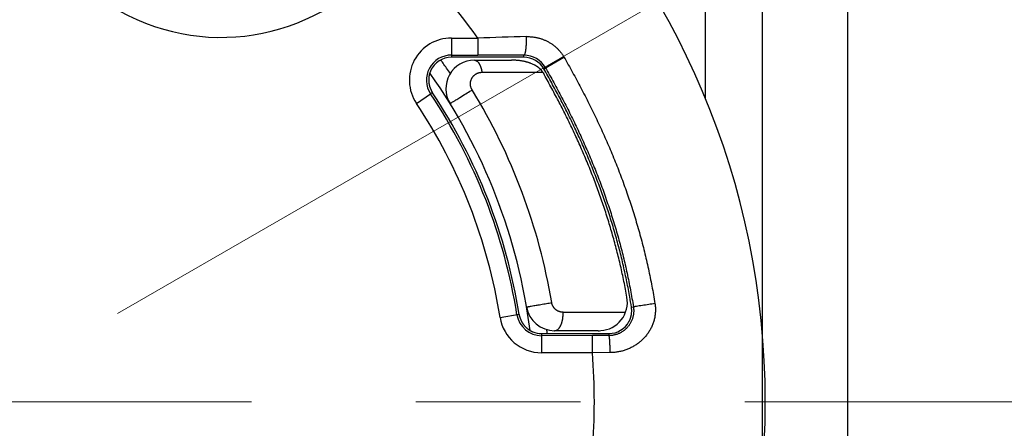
# Model space of a CAD drawing. Header units: millimetres. Extents: x 0 to 1071, y 0 to 742.
# Tile 24 of 130: x 511 to 528, y 211 to 218. Entities that reach past the tile are written whole.
import ezdxf

# ---------------------------------------------------------------- set-up
doc = ezdxf.new("R2010")
doc.units = ezdxf.units.MM
doc.header["$LTSCALE"] = 0.454724
doc.linetypes.add('CENTER', pattern=[50.8, 31.75, -6.35, 6.35, -6.35])
doc.layers.add('NoLayerName_001', color=7, linetype='Continuous')

# ---------------------------------------------------------------- blocks, each defined once
blk = doc.blocks.new('DIM_0002')
at = {"color": 3, "linetype": 'Continuous', "lineweight": 13}
blk.add_arc((59.306, 51.361), 59.306, 300, 210, dxfattribs=at)

msp = doc.modelspace()

# ---------------------------------------------------------------- linework, layer by layer
at = {"layer": 'NoLayerName_001', "color": 7, "linetype": 'Continuous', "lineweight": 25}
for p, q in [((525.461134, 175.647446), (525.461134, 267.147446)), ((523.961134, 197.415462), (523.961134, 225.379429))]:
    msp.add_line(p, q, dxfattribs=at)
at = {"layer": 'NoLayerName_001', "color": 4, "linetype": 'CENTER', "lineweight": 13}
for p, q in [((492.640626, 201.397446), (531.41528, 223.784003)), ((492.640626, 201.397446), (527.92608, 221.769512)), ((538.092103, 211.397446), (462.618347, 211.397446))]:
    msp.add_line(p, q, dxfattribs=at)
at = {"layer": 'NoLayerName_001', "color": 60, "linetype": 'Continuous', "lineweight": 25}
for p, q in [((522.961134, 216.716985), (522.961134, 223.397446)), ((518.50373, 217.785941), (518.503337, 217.447446)), ((518.50373, 217.785941), (518.966208, 217.785454)), ((518.966208, 217.785454), (518.965922, 217.4855)), ((518.905394, 217.447446), (518.503337, 217.447446)), ((518.503382, 217.485986), (518.965922, 217.4855)), ((518.945367, 217.447446), (518.905394, 217.447446)), ((518.905407, 217.397444), (519.559024, 217.397444)), ((519.559031, 217.447446), (518.945367, 217.447446)), ((519.57453, 217.447446), (519.559031, 217.447446)), ((519.775386, 217.447446), (519.57453, 217.447446)), ((519.775386, 217.447446), (519.775411, 217.48391)), ((520.122265, 217.246633), (520.478195, 217.451151)), ((519.038343, 217.184246), (520.106756, 217.184246)), ((520.106756, 217.184246), (520.112277, 217.174539)), ((520.112277, 217.174539), (520.123827, 217.154186)), ((520.123827, 217.154186), (520.129852, 217.143539)), ((517.888601, 216.638034), (518.138163, 216.804441)), ((518.173107, 216.827737), (518.138163, 216.804441)), ((521.6318, 213.242349), (521.628145, 213.262895)), ((521.6624, 213.060405), (521.69627, 213.065805)), ((519.356513, 212.881783), (519.693203, 212.935239)), ((520.462777, 212.971042), (521.558717, 212.971042)), ((520.084863, 212.597446), (520.084961, 212.260053)), ((520.084863, 212.597446), (520.270868, 212.597446)), ((520.97715, 212.560269), (520.084874, 212.560007)), ((520.270868, 212.597446), (520.461346, 212.597446)), ((521.076843, 212.647438), (520.314275, 212.647438)), ((520.461346, 212.597446), (521.059261, 212.597446)), ((521.267396, 212.56053), (520.97715, 212.560269)), ((520.977239, 212.260315), (520.97715, 212.560269)), ((521.059261, 212.597446), (521.076881, 212.597446)), ((521.076881, 212.597446), (521.267385, 212.597446)), ((521.267385, 212.597446), (521.267396, 212.56053)), ((520.977239, 212.260315), (520.084961, 212.260053)), ((521.288162, 212.262161), (520.977239, 212.260315))]:
    msp.add_line(p, q, dxfattribs=at)
for centre, radius, start, end in [((510.011134, 211.397446), 14, 270, 90), ((514.461134, 221.447446), 3.649994, 165.5335513, 326.7002572), ((510.011134, 211.397446), 11, 35.5017648, 47.0090874), ((518.502871, 217.047634), 0.738304, 89.933391, 213.6956882), ((526.249132, -15.712418), 233.611424, 91.57794473, 91.78650713), ((518.502868, 217.047634), 0.438347, 89.9328297, 213.6961355), ((518.503374, 217.047402), 0.400043, 90.0051932, 155.9920625), ((509.787374, 211.239111), 10.521582, 35.47548, 35.8419246), ((518.905407, 216.897444), 0.5, 90, 211.5881247), ((518.598817, -175.618925), 393.104596, 89.82850878, 89.94649359), ((519.559265, 216.298485), 1.098959, 86.0210318, 90.0125817), ((519.775312, 217.047317), 0.400129, 29.876284, 89.989368), ((519.772989, 217.046348), 0.437569, 29.8322712, 89.6829348), ((509.993257, 211.38446), 10.269564, 34.2471974, 35.4817239), ((519.668201, 216.739498), 0.642572, 63.7326281, 68.9913927), ((509.961134, 211.397446), 10, 7.2123135, 35.2031057), ((509.921529, 211.400058), 10.487495, 9.5512605, 31.4685072), ((510.036744, 211.404641), 9.736056, 9.006684, 33.6844565), ((510.011134, 211.397446), 9.8, 9.0248484, 33.6364644), ((510.036676, 211.404618), 9.436173, 9.0062856, 33.6840029), ((521.090866, 213.147438), 0.5, 273.6180716, 9.9916276), ((510.990953, 211.3592), 10.806197, 9.0576761, 10.0359266), ((520.314275, 213.147438), 0.5, 189.5940284, 270), ((521.26509, 212.997456), 0.402266, 354.4478045, 9.00308), ((520.084741, 212.997403), 0.737351, 189.0215239, 270.0171355), ((520.084744, 212.997407), 0.4374, 189.0218678, 270.0170162), ((521.267449, 212.997371), 0.399925, 269.9908192, 331.587556), ((520.084627, 212.996188), 0.398742, 247.4449301, 270.0338052), ((509.977358, 211.400377), 10.278384, 6.8886072, 7.0759619), ((509.974253, 211.400002), 10.281511, 6.6892537, 6.8886068), ((521.076893, 213.6878), 1.040362, 269.997267, 272.5069348), ((510.011134, 211.397446), 11, 355.5009436, 4.4990564)]:
    msp.add_arc(centre, radius, start, end, dxfattribs=at)
for points, knots in [([(519.81621, 217.810418), (519.81623, 217.807639), (519.816277, 217.802081), (519.816303, 217.793745), (519.816302, 217.785409), (519.816268, 217.777073), (519.816203, 217.768738), (519.816106, 217.760402), (519.815976, 217.752067), (519.815814, 217.743732), (519.815619, 217.735396), (519.815391, 217.727061), (519.81513, 217.718726), (519.814835, 217.710391), (519.814507, 217.702056), (519.814144, 217.69372), (519.813747, 217.685385), (519.813315, 217.67705), (519.812844, 217.668716), (519.812334, 217.660385), (519.811782, 217.652057), (519.811184, 217.643733), (519.81054, 217.635415), (519.809847, 217.627103), (519.809102, 217.618798), (519.808304, 217.610502), (519.807449, 217.602215), (519.806536, 217.593938), (519.805562, 217.585673), (519.804526, 217.577418), (519.803414, 217.569171), (519.802207, 217.56093), (519.800887, 217.55269), (519.799434, 217.544448), (519.797835, 217.536213), (519.796071, 217.52802), (519.794142, 217.519911), (519.791986, 217.511954), (519.78973, 217.504025), (519.787493, 217.499012), (519.786459, 217.496449)], [0, 0, 0, 0, 0.0083366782, 0.0166729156, 0.0250088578, 0.0333446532, 0.0416804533, 0.0500164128, 0.058352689, 0.0666894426, 0.0750268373, 0.0833650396, 0.0917042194, 0.1000445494, 0.1083862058, 0.1167293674, 0.1250742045, 0.1334204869, 0.1417675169, 0.1501145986, 0.1584610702, 0.1668063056, 0.1751497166, 0.1834907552, 0.1918289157, 0.2001637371, 0.2084948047, 0.2168217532, 0.2251442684, 0.23346251, 0.2417810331, 0.2501073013, 0.2584494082, 0.2668161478, 0.2752134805, 0.2836114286, 0.2919598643, 0.300210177, 0.3083546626, 0.3166462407, 0.3166462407, 0.3166462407, 0.3166462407]), ([(519.81621, 217.810418), (519.824978, 217.810517), (519.842523, 217.810928), (519.868854, 217.810265), (519.89517, 217.808833), (519.921438, 217.806492), (519.947623, 217.803275), (519.973688, 217.799169), (519.999598, 217.794174), (520.025318, 217.788286), (520.050814, 217.781506), (520.076053, 217.773842), (520.101005, 217.765301), (520.125637, 217.755889), (520.149918, 217.745611), (520.173816, 217.734476), (520.197299, 217.722488), (520.220334, 217.709657), (520.242891, 217.695996), (520.264937, 217.68152), (520.286441, 217.666246), (520.307371, 217.650187), (520.327696, 217.63336), (520.347384, 217.615779), (520.3664, 217.59746), (520.384715, 217.57843), (520.402303, 217.558723), (520.419133, 217.538372), (520.435186, 217.517419), (520.450398, 217.495875), (520.464877, 217.473858), (520.473688, 217.458673), (520.478195, 217.45115)], [0, 0, 0, 0, 0.0263059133, 0.0526390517, 0.0789930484, 0.1053619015, 0.1317401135, 0.1581228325, 0.1845059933, 0.2108865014, 0.2372629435, 0.263634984, 0.2900025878, 0.3163661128, 0.3427264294, 0.3690850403, 0.3954441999, 0.4218062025, 0.4481711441, 0.4745388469, 0.5009095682, 0.5272841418, 0.553664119, 0.580051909, 0.6064506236, 0.632858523, 0.6592685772, 0.6856732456, 0.7120648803, 0.7384359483, 0.7647792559, 0.7910881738, 0.7910881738, 0.7910881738, 0.7910881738]), ([(518.905407, 217.397444), (518.908375, 217.397218), (518.914371, 217.397076), (518.923178, 217.394977), (518.931748, 217.391964), (518.939975, 217.387979), (518.94777, 217.383236), (518.95507, 217.377844), (518.961855, 217.371905), (518.968156, 217.365496), (518.974014, 217.358688), (518.979472, 217.351547), (518.98457, 217.344141), (518.989355, 217.336537), (518.993864, 217.328781), (518.998103, 217.320889), (519.002085, 217.312873), (519.005822, 217.304745), (519.009328, 217.296515), (519.012615, 217.288194), (519.015695, 217.279794), (519.018583, 217.271326), (519.02129, 217.2628), (519.023824, 217.254222), (519.026188, 217.245596), (519.028386, 217.236927), (519.030424, 217.228219), (519.032305, 217.219477), (519.034036, 217.210704), (519.035616, 217.201906), (519.037071, 217.193089), (519.037908, 217.187191), (519.038343, 217.184246)], [0, 0, 0, 0, 0.0089309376, 0.0179276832, 0.0270116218, 0.0361548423, 0.0452928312, 0.0543514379, 0.0633457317, 0.0723170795, 0.081290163, 0.0902746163, 0.0992670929, 0.1082534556, 0.1172215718, 0.1261764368, 0.1351238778, 0.1440681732, 0.1530121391, 0.1619572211, 0.17090359, 0.1798502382, 0.188795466, 0.197739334, 0.2066825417, 0.215625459, 0.2245681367, 0.2335103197, 0.2424514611, 0.251390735, 0.2603270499, 0.2692590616, 0.2692590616, 0.2692590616, 0.2692590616]), ([(519.898568, 217.339357), (519.892966, 217.341437), (519.881793, 217.345699), (519.86481, 217.351501), (519.8477, 217.356964), (519.830452, 217.36203), (519.813085, 217.366725), (519.795609, 217.371053), (519.778038, 217.375023), (519.760384, 217.378643), (519.74266, 217.38192), (519.724877, 217.384863), (519.70705, 217.387479), (519.68919, 217.389779), (519.671309, 217.391759), (519.653423, 217.393473), (519.641484, 217.394331), (519.635522, 217.394795)], [0, 0, 0, 0, 0.0179283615, 0.0358719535, 0.0538314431, 0.0718066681, 0.089796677, 0.107799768, 0.1258135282, 0.1438348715, 0.1618600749, 0.1798848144, 0.1979041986, 0.2159128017, 0.2339046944, 0.2518734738, 0.2698122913, 0.2698122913, 0.2698122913, 0.2698122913]), ([(519.786459, 217.496449), (519.784992, 217.493888), (519.783078, 217.488126), (519.777627, 217.485529), (519.775411, 217.48391)], [0, 0, 0, 0, 0.00885353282, 0.01708599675, 0.01708599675, 0.01708599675, 0.01708599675]), ([(520.478195, 217.451151), (520.503625, 217.406353), (520.554779, 217.316918), (520.629771, 217.181777), (520.703668, 217.046027), (520.776238, 216.909554), (520.847481, 216.77238), (520.917335, 216.634491), (520.985755, 216.495881), (521.05269, 216.356544), (521.118095, 216.21648), (521.181933, 216.075694), (521.244163, 215.934191), (521.304746, 215.791977), (521.363643, 215.649059), (521.420812, 215.505442), (521.476216, 215.361133), (521.529812, 215.216139), (521.581572, 215.070476), (521.631466, 214.92416), (521.679463, 214.777208), (521.725533, 214.629638), (521.769646, 214.481466), (521.811772, 214.33271), (521.851879, 214.183389), (521.889944, 214.033526), (521.925959, 213.883156), (521.959902, 213.732308), (521.991785, 213.581021), (522.021504, 213.429313), (522.049381, 213.277272), (522.065897, 213.175563), (522.074412, 213.124758)], [0, 0, 0, 0, 0.154537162, 0.309088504, 0.463649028, 0.618215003, 0.77278401, 0.927354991, 1.081928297, 1.236505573, 1.391086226, 1.545667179, 1.700246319, 1.854822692, 2.009396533, 2.163969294, 2.318543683, 2.473122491, 2.627704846, 2.782289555, 2.936876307, 3.091465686, 3.246059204, 3.400659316, 3.555269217, 3.709887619, 3.864508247, 4.019124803, 4.173731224, 4.328321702, 4.482890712, 4.637433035, 4.637433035, 4.637433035, 4.637433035]), ([(518.137938, 217.210165), (518.13662, 217.207096), (518.133923, 217.200978), (518.130222, 217.191651), (518.126727, 217.182237), (518.12348, 217.172727), (518.120472, 217.163133), (518.117711, 217.153461), (518.115198, 217.143719), (518.112937, 217.133916), (518.110931, 217.124057), (518.109183, 217.114151), (518.107697, 217.104206), (518.106475, 217.094228), (518.105514, 217.084224), (518.104811, 217.0742), (518.104363, 217.064163), (518.104167, 217.054119), (518.104221, 217.044074), (518.10452, 217.034035), (518.105062, 217.024007), (518.105844, 217.013998), (518.106863, 217.004012), (518.108115, 216.994056), (518.10961, 216.984138), (518.111365, 216.974268), (518.113393, 216.964453), (518.115708, 216.954702), (518.118327, 216.945028), (518.121228, 216.935432), (518.124387, 216.925916), (518.127778, 216.916481), (518.131379, 216.907129), (518.135167, 216.897858), (518.139108, 216.888654), (518.143168, 216.879498), (518.147312, 216.87037), (518.151512, 216.861257), (518.155703, 216.852132), (518.158728, 216.846158), (518.160211, 216.843159)], [0, 0, 0, 0, 0.010022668, 0.0200556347, 0.0300972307, 0.0401457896, 0.0501996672, 0.0602572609, 0.0703170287, 0.0803775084, 0.0904373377, 0.1004952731, 0.1105502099, 0.1206016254, 0.1306503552, 0.1406972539, 0.1507429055, 0.1607876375, 0.1708315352, 0.1808744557, 0.1909160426, 0.2009557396, 0.210992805, 0.2210262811, 0.2310550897, 0.2410790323, 0.2510991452, 0.261117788, 0.2711383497, 0.2811623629, 0.291188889, 0.3012151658, 0.3112367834, 0.321249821, 0.3312594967, 0.3412728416, 0.3512954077, 0.3613316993, 0.371378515, 0.3814161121, 0.3814161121, 0.3814161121, 0.3814161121]), ([(520.079376, 217.222557), (520.077622, 217.224521), (520.074153, 217.228485), (520.068711, 217.234216), (520.063139, 217.239823), (520.057421, 217.245285), (520.051574, 217.250612), (520.045606, 217.255806), (520.039523, 217.26087), (520.033332, 217.265804), (520.027038, 217.270611), (520.020646, 217.275293), (520.014162, 217.279853), (520.007591, 217.284292), (520.00094, 217.288613), (519.994213, 217.292818), (519.987417, 217.296909), (519.980557, 217.300889), (519.973639, 217.304759), (519.966667, 217.308519), (519.959653, 217.312185), (519.954931, 217.314533), (519.952578, 217.315718)], [0, 0, 0, 0, 0.0078992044, 0.0158004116, 0.0237044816, 0.0316115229, 0.0395209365, 0.0474319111, 0.0553450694, 0.063261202, 0.0711807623, 0.0791038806, 0.0870303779, 0.0949597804, 0.1028913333, 0.1108240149, 0.1187565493, 0.1266874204, 0.1346148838, 0.1425369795, 0.1504515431, 0.1583562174, 0.1583562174, 0.1583562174, 0.1583562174]), ([(520.106756, 217.184246), (520.106232, 217.185152), (520.105192, 217.186969), (520.103574, 217.189662), (520.101921, 217.192335), (520.100229, 217.194985), (520.098499, 217.197611), (520.096733, 217.200215), (520.094932, 217.202795), (520.093096, 217.205351), (520.091228, 217.207884), (520.089327, 217.210392), (520.087396, 217.212875), (520.085435, 217.215334), (520.083443, 217.217768), (520.081428, 217.220179), (520.080057, 217.221763), (520.079376, 217.222557)], [0, 0, 0, 0, 0.00314000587, 0.00628143, 0.00942418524, 0.01256814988, 0.01571316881, 0.01885905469, 0.02200558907, 0.02515252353, 0.02829958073, 0.03144645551, 0.03459281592, 0.0377383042, 0.04088253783, 0.04402511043, 0.04716559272, 0.04716559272, 0.04716559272, 0.04716559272]), ([(521.628145, 213.262895), (521.619463, 213.309646), (521.602547, 213.403241), (521.574478, 213.543132), (521.544805, 213.682706), (521.513247, 213.821879), (521.479891, 213.960638), (521.444725, 214.098952), (521.407764, 214.236793), (521.369013, 214.374134), (521.328495, 214.510956), (521.286241, 214.647246), (521.24228, 214.782992), (521.19664, 214.91818), (521.14935, 215.052798), (521.100439, 215.186834), (521.049935, 215.320277), (520.997867, 215.453116), (520.944267, 215.585345), (520.889163, 215.716957), (520.832585, 215.847946), (520.774564, 215.978304), (520.715129, 216.108025), (520.654309, 216.237102), (520.592135, 216.365532), (520.528651, 216.493318), (520.463895, 216.620465), (520.397905, 216.746973), (520.330734, 216.872855), (520.262375, 216.998087), (520.193037, 217.12277), (520.145768, 217.205297), (520.122265, 217.246633)], [0, 0, 0, 0, 0.142651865, 0.28532597, 0.428017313, 0.570720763, 0.713431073, 0.856142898, 0.998850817, 1.141549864, 1.284240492, 1.426925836, 1.569608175, 1.712288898, 1.854968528, 1.99764674, 2.14032268, 2.282997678, 2.42567395, 2.568352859, 2.711034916, 2.853719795, 2.996406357, 3.139092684, 3.281777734, 3.424462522, 3.567147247, 3.709830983, 3.852511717, 3.995186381, 4.137850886, 4.280500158, 4.280500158, 4.280500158, 4.280500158]), ([(520.152574, 217.264022), (520.177248, 217.220572), (520.226887, 217.133829), (520.299618, 217.002734), (520.371266, 216.871035), (520.441603, 216.738623), (520.510631, 216.605521), (520.578293, 216.471715), (520.644546, 216.337204), (520.709344, 216.201982), (520.772645, 216.066051), (520.834414, 215.929416), (520.894613, 215.792083), (520.953205, 215.65406), (521.010153, 215.515352), (521.06542, 215.375967), (521.118968, 215.23591), (521.170759, 215.095191), (521.220766, 214.953825), (521.26896, 214.811828), (521.315313, 214.669216), (521.359796, 214.526007), (521.40238, 214.382218), (521.443038, 214.237865), (521.481738, 214.092967), (521.51846, 213.947548), (521.553195, 213.80164), (521.585925, 213.655272), (521.61666, 213.508483), (521.645302, 213.361288), (521.672163, 213.213773), (521.68807, 213.115097), (521.696273, 213.065805)], [0, 0, 0, 0, 0.149903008, 0.299820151, 0.449746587, 0.599678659, 0.749613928, 0.899551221, 1.049490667, 1.199433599, 1.349379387, 1.499325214, 1.649269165, 1.799210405, 1.949149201, 2.099086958, 2.249026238, 2.398969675, 2.548916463, 2.698865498, 2.848816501, 2.998770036, 3.148727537, 3.298691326, 3.448664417, 3.59864558, 3.74862885, 3.898608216, 4.048577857, 4.198532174, 4.348465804, 4.498373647, 4.498373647, 4.498373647, 4.498373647]), ([(518.866599, 216.874843), (518.864277, 216.878966), (518.859402, 216.887116), (518.853396, 216.900078), (518.848173, 216.913422), (518.843899, 216.927153), (518.840561, 216.941166), (518.838192, 216.955387), (518.836816, 216.969734), (518.836456, 216.984129), (518.837141, 216.998493), (518.838853, 217.012751), (518.841567, 217.026839), (518.845258, 217.040693), (518.849904, 217.054247), (518.85548, 217.067437), (518.861964, 217.080199), (518.869333, 217.092467), (518.877556, 217.104178), (518.886584, 217.115283), (518.89637, 217.12573), (518.906867, 217.135468), (518.91803, 217.144445), (518.929811, 217.152611), (518.942163, 217.159911), (518.955027, 217.166296), (518.968321, 217.171753), (518.981961, 217.176259), (518.995864, 217.179806), (519.009948, 217.182332), (519.024124, 217.183981), (519.033615, 217.184074), (519.038343, 217.184246)], [0, 0, 0, 0, 0.0141964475, 0.0284651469, 0.04279354, 0.0571661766, 0.0715662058, 0.0859768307, 0.100382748, 0.1147716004, 0.1291370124, 0.1434840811, 0.157818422, 0.172143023, 0.1864592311, 0.2007677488, 0.2150696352, 0.2293673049, 0.243664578, 0.2579639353, 0.2722664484, 0.2865728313, 0.3008844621, 0.3152044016, 0.3295383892, 0.3438905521, 0.3582528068, 0.3726119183, 0.386952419, 0.401258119, 0.4155136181, 0.4297058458, 0.4297058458, 0.4297058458, 0.4297058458]), ([(521.583174, 213.236907), (521.574773, 213.282674), (521.558403, 213.374295), (521.531242, 213.511248), (521.502536, 213.647898), (521.472019, 213.78417), (521.43978, 213.920053), (521.405813, 214.055518), (521.370138, 214.190541), (521.332767, 214.325099), (521.293718, 214.459174), (521.253013, 214.592749), (521.210676, 214.725811), (521.166726, 214.858346), (521.121187, 214.990342), (521.074081, 215.121784), (521.025428, 215.252659), (520.97525, 215.382955), (520.923578, 215.512664), (520.870442, 215.641781), (520.815872, 215.770301), (520.759897, 215.898217), (520.702549, 216.025525), (520.643857, 216.152219), (520.58385, 216.278293), (520.522561, 216.403747), (520.46003, 216.528584), (520.39629, 216.652806), (520.331391, 216.776423), (520.265326, 216.899413), (520.198296, 217.021873), (520.15258, 217.102937), (520.129852, 217.143539)], [0, 0, 0, 0, 0.139594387, 0.279209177, 0.4188407, 0.558484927, 0.698137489, 0.837793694, 0.977448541, 1.117096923, 1.256737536, 1.396372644, 1.536004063, 1.675632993, 1.81526003, 1.954885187, 2.0945079, 2.234127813, 2.373746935, 2.513367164, 2.652989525, 2.792614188, 2.932240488, 3.071866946, 3.211491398, 3.351113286, 3.490733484, 3.63035193, 3.769967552, 3.909578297, 4.049181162, 4.188772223, 4.188772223, 4.188772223, 4.188772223]), ([(518.47949, 216.63554), (518.480957, 216.636541), (518.485349, 216.639604), (518.492961, 216.644264), (518.502004, 216.650013), (518.517142, 216.659468), (518.542888, 216.675522), (518.589912, 216.704677), (518.662791, 216.749707), (518.753987, 216.805838), (518.825489, 216.849702), (518.862032, 216.872049), (518.866599, 216.874843)], [0, 0, 0, 0, 0.0053278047, 0.0160602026, 0.0267662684, 0.0374764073, 0.06960325, 0.1177922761, 0.2034608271, 0.3266093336, 0.4390492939, 0.4551121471, 0.4551121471, 0.4551121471, 0.4551121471]), ([(518.160211, 216.843159), (518.161811, 216.840228), (518.164839, 216.83427), (518.168543, 216.828706), (518.170309, 216.825876)], [0, 0, 0, 0, 0.01001736, 0.02002552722, 0.02002552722, 0.02002552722, 0.02002552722]), ([(519.821268, 213.064106), (519.822976, 213.064497), (519.826393, 213.065342), (519.831595, 213.066255), (519.838519, 213.067565), (519.847181, 213.069137), (519.861042, 213.071627), (519.880111, 213.075002), (519.911322, 213.080473), (519.959888, 213.088889), (520.03276, 213.10139), (520.121272, 213.116414), (520.201127, 213.129849), (520.248014, 213.137644), (520.263642, 213.140247)], [0, 0, 0, 0, 0.0052561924, 0.0105552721, 0.0158398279, 0.0263990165, 0.0369630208, 0.0580893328, 0.0844942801, 0.1320243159, 0.205959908, 0.3063009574, 0.4013609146, 0.4488908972, 0.4488908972, 0.4488908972, 0.4488908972]), ([(520.462777, 212.971042), (520.459634, 212.971117), (520.45334, 212.971158), (520.443915, 212.971874), (520.434518, 212.972976), (520.425174, 212.974533), (520.415906, 212.976522), (520.406741, 212.978945), (520.3977, 212.981796), (520.388808, 212.985074), (520.380085, 212.988768), (520.371547, 212.992867), (520.363211, 212.99736), (520.355097, 213.002237), (520.347219, 213.007487), (520.339597, 213.0131), (520.332247, 213.019066), (520.325185, 213.025371), (520.318424, 213.031999), (520.311977, 213.038937), (520.305858, 213.046169), (520.30008, 213.053682), (520.294658, 213.061459), (520.289604, 213.069486), (520.284933, 213.077748), (520.280652, 213.086221), (520.276768, 213.094883), (520.27329, 213.103712), (520.27022, 213.112683), (520.267584, 213.121777), (520.265322, 213.130958), (520.264236, 213.13716), (520.263642, 213.140247)], [0, 0, 0, 0, 0.0094295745, 0.0188765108, 0.0283371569, 0.0378076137, 0.0472839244, 0.0567622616, 0.0662391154, 0.0757120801, 0.0851817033, 0.0946489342, 0.1041143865, 0.1135784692, 0.1230415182, 0.1325039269, 0.141966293, 0.151429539, 0.160894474, 0.1703616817, 0.1798316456, 0.1893048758, 0.1987820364, 0.2082640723, 0.2177517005, 0.2272428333, 0.2367340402, 0.2462214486, 0.2557009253, 0.2651682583, 0.2746193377, 0.2840503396, 0.2840503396, 0.2840503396, 0.2840503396]), ([(521.696268, 213.065804), (521.697336, 213.05756), (521.699824, 213.041086), (521.701458, 213.016105), (521.701849, 212.991027), (521.700771, 212.965919), (521.698286, 212.940886), (521.69438, 212.916024), (521.689059, 212.891432), (521.682318, 212.867204), (521.674173, 212.84343), (521.664673, 212.820182), (521.653858, 212.797527), (521.64177, 212.775535), (521.628451, 212.754274), (521.613942, 212.733813), (521.598285, 212.714219), (521.581521, 212.695563), (521.563712, 212.6779), (521.544919, 212.661281), (521.525201, 212.645761), (521.50462, 212.631391), (521.483236, 212.618227), (521.461111, 212.606319), (521.438307, 212.595727), (521.414907, 212.586486), (521.391008, 212.578607), (521.366706, 212.572112), (521.3421, 212.567003), (521.317286, 212.563359), (521.292365, 212.560967), (521.275705, 212.560793), (521.267396, 212.56053)], [0, 0, 0, 0, 0.0249389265, 0.0499551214, 0.0750328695, 0.1001548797, 0.1253034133, 0.1504613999, 0.1756135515, 0.2007476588, 0.2258614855, 0.2509608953, 0.2760499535, 0.3011310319, 0.3262055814, 0.3512749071, 0.376340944, 0.4014068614, 0.4264756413, 0.4515489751, 0.4766280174, 0.5017141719, 0.5268098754, 0.5519193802, 0.5770490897, 0.6021980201, 0.6273539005, 0.6525011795, 0.6776225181, 0.7026999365, 0.7277159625, 0.752654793, 0.752654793, 0.752654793, 0.752654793]), ([(522.074412, 213.124758), (522.075894, 213.113864), (522.07924, 213.092109), (522.081969, 213.059182), (522.083333, 213.026156), (522.083084, 212.993085), (522.081288, 212.960064), (522.077927, 212.927174), (522.073024, 212.894489), (522.066601, 212.862076), (522.05868, 212.829999), (522.04928, 212.798325), (522.038425, 212.767119), (522.026152, 212.736441), (522.012503, 212.70635), (521.997518, 212.676905), (521.981238, 212.648163), (521.963699, 212.62018), (521.944946, 212.593), (521.925019, 212.566661), (521.90396, 212.541201), (521.88181, 212.516656), (521.85861, 212.493065), (521.83441, 212.470459), (521.809263, 212.448867), (521.78322, 212.428318), (521.756333, 212.408844), (521.728654, 212.390473), (521.700234, 212.373236), (521.671124, 212.357162), (521.641376, 212.342282), (521.611042, 212.328625), (521.580174, 212.316222), (521.548831, 212.305079), (521.517075, 212.295201), (521.484963, 212.286596), (521.452558, 212.279256), (521.419913, 212.27324), (521.387108, 212.268351), (521.365104, 212.266352), (521.354128, 212.265196)], [0, 0, 0, 0, 0.032982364, 0.066005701, 0.099056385, 0.132119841, 0.165181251, 0.198229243, 0.231266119, 0.264296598, 0.29732408, 0.330351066, 0.363379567, 0.396410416, 0.429442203, 0.462471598, 0.495493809, 0.528505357, 0.561513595, 0.594528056, 0.627556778, 0.660606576, 0.693683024, 0.726788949, 0.759924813, 0.793089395, 0.82628012, 0.859493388, 0.892724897, 0.925969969, 0.959223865, 0.992482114, 1.025741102, 1.058998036, 1.092248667, 1.125487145, 1.158706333, 1.191898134, 1.225053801, 1.258164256, 1.258164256, 1.258164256, 1.258164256]), ([(522.074412, 213.124758), (522.037765, 213.118903), (521.964477, 213.10715), (521.872833, 213.092669), (521.801787, 213.081585), (521.762821, 213.07554), (521.739891, 213.072043), (521.728423, 213.070321), (521.719238, 213.069001), (521.710076, 213.067546), (521.703172, 213.066676), (521.698571, 213.066095), (521.696268, 213.065804)], [0, 0, 0, 0, 0.1113367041, 0.2226735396, 0.2783408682, 0.3270535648, 0.3409706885, 0.3479276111, 0.3618428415, 0.3688082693, 0.3757544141, 0.3827186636, 0.3827186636, 0.3827186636, 0.3827186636]), ([(519.689814, 212.934701), (519.690445, 212.931378), (519.691552, 212.924695), (519.694153, 212.914861), (519.697063, 212.905111), (519.700207, 212.895426), (519.703355, 212.885749), (519.706542, 212.876097), (519.70981, 212.866483), (519.713203, 212.856914), (519.716763, 212.847402), (519.720527, 212.837962), (519.724511, 212.828608), (519.728732, 212.819358), (519.733206, 212.81023), (519.737951, 212.801242), (519.742977, 212.79241), (519.748263, 212.783729), (519.753792, 212.775197), (519.759547, 212.766811), (519.76551, 212.758565), (519.771668, 212.75046), (519.778021, 212.742502), (519.784566, 212.7347), (519.791302, 212.72706), (519.798226, 212.719588), (519.805337, 212.712293), (519.812632, 212.70518), (519.820109, 212.698256), (519.827766, 212.691529), (519.835602, 212.685006), (519.843613, 212.678693), (519.851792, 212.672594), (519.86013, 212.666713), (519.868621, 212.661052), (519.877257, 212.655616), (519.886027, 212.650406), (519.894931, 212.645435), (519.903941, 212.64067), (519.910061, 212.637724), (519.913106, 212.636223)], [0, 0, 0, 0, 0.010147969, 0.0203060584, 0.0304858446, 0.0406746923, 0.0508516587, 0.0610143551, 0.07116758, 0.081317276, 0.0914710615, 0.1016338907, 0.1118013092, 0.1219688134, 0.1321336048, 0.1422947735, 0.1524541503, 0.1626153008, 0.1727805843, 0.1829509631, 0.1931261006, 0.2033048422, 0.2134862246, 0.2236694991, 0.2338541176, 0.2440397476, 0.2542262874, 0.2644138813, 0.2746029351, 0.2847941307, 0.2949884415, 0.305186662, 0.3153880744, 0.3255914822, 0.3357955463, 0.3459988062, 0.3561997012, 0.3663965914, 0.3765877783, 0.3867715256, 0.3867715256, 0.3867715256, 0.3867715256]), ([(520.314275, 212.647438), (520.317483, 212.647657), (520.323949, 212.647791), (520.333463, 212.649831), (520.342705, 212.652807), (520.351542, 212.65683), (520.359909, 212.661709), (520.367796, 212.667319), (520.375209, 212.673531), (520.382162, 212.68024), (520.388672, 212.687374), (520.394765, 212.694866), (520.400472, 212.702654), (520.405827, 212.710682), (520.410846, 212.718918), (520.41555, 212.727337), (520.419958, 212.735914), (520.424092, 212.744625), (520.427974, 212.75345), (520.431609, 212.76238), (520.435005, 212.771405), (520.43817, 212.780519), (520.441112, 212.789713), (520.443839, 212.798979), (520.446358, 212.80831), (520.448678, 212.817698), (520.450806, 212.827134), (520.45275, 212.836611), (520.454518, 212.846121), (520.456119, 212.855658), (520.457555, 212.865216), (520.458828, 212.874793), (520.459938, 212.884386), (520.460887, 212.893992), (520.461675, 212.90361), (520.462304, 212.913237), (520.462776, 212.92287), (520.463087, 212.932507), (520.46326, 212.942145), (520.463226, 212.948571), (520.463227, 212.951783)], [0, 0, 0, 0, 0.0096473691, 0.019343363, 0.02905734, 0.0387406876, 0.0484057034, 0.0580746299, 0.0677412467, 0.0773927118, 0.0870418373, 0.0966955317, 0.1063499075, 0.1159959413, 0.1256369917, 0.1352779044, 0.1449201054, 0.1545619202, 0.1642010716, 0.1738400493, 0.1834816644, 0.1931279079, 0.2027799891, 0.2124383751, 0.222102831, 0.2317724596, 0.2414457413, 0.2511205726, 0.2607943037, 0.2704639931, 0.2801287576, 0.2897891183, 0.2994455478, 0.3090984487, 0.3187481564, 0.3283949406, 0.3380390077, 0.3476805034, 0.3573195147, 0.3669560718, 0.3669560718, 0.3669560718, 0.3669560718]), ([(520.463227, 212.951783), (520.463177, 212.954994), (520.463129, 212.961416), (520.462877, 212.967834), (520.462777, 212.971042)], [0, 0, 0, 0, 0.00963407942, 0.01926560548, 0.01926560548, 0.01926560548, 0.01926560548]), ([(521.619202, 212.80708), (521.620837, 212.810201), (521.624175, 212.816417), (521.62881, 212.825945), (521.633226, 212.835596), (521.637381, 212.845382), (521.641283, 212.855285), (521.644924, 212.865298), (521.648303, 212.875408), (521.651416, 212.885606), (521.654261, 212.895879), (521.656834, 212.906218), (521.659132, 212.916612), (521.661155, 212.92705), (521.662886, 212.937523), (521.66437, 212.948013), (521.66508, 212.955033), (521.665469, 212.958535)], [0, 0, 0, 0, 0.0105701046, 0.0211638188, 0.0317779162, 0.0424089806, 0.0530534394, 0.0637075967, 0.0743676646, 0.0850297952, 0.0956901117, 0.1063447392, 0.1169898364, 0.1276216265, 0.138236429, 0.1488306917, 0.1594010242, 0.1594010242, 0.1594010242, 0.1594010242]), ([(519.913106, 212.636223), (519.916185, 212.634802), (519.922306, 212.631882), (519.928569, 212.629284), (519.931681, 212.627945)], [0, 0, 0, 0, 0.0101745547, 0.02033816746, 0.02033816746, 0.02033816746, 0.02033816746]), ([(521.272501, 212.549974), (521.271928, 212.55186), (521.271326, 212.55591), (521.268524, 212.558898), (521.267396, 212.56053)], [0, 0, 0, 0, 0.0059148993, 0.0118679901, 0.0118679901, 0.0118679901, 0.0118679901]), ([(521.288162, 212.262161), (521.288149, 212.266168), (521.288131, 212.274182), (521.288057, 212.286202), (521.287954, 212.298222), (521.287816, 212.310242), (521.287642, 212.322262), (521.287432, 212.334281), (521.287184, 212.3463), (521.286899, 212.358318), (521.286574, 212.370335), (521.286269, 212.380348), (521.286005, 212.388358), (521.285795, 212.394365), (521.285574, 212.400372), (521.285341, 212.406378), (521.285095, 212.412383), (521.284837, 212.418387), (521.284566, 212.42439), (521.28428, 212.430393), (521.28398, 212.436394), (521.283665, 212.442395), (521.283333, 212.448395), (521.282983, 212.454395), (521.282614, 212.460395), (521.282226, 212.466395), (521.281816, 212.472395), (521.281384, 212.478395), (521.280927, 212.484392), (521.280441, 212.490387), (521.279924, 212.496375), (521.279372, 212.502355), (521.278782, 212.508326), (521.278151, 212.514289), (521.277465, 212.520247), (521.27671, 212.526207), (521.275873, 212.532177), (521.274935, 212.538151), (521.273913, 212.54411), (521.272946, 212.54802), (521.272501, 212.549974)], [0, 0, 0, 0, 0.0120205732, 0.0240412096, 0.0360619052, 0.0480826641, 0.060103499, 0.0721244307, 0.0841454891, 0.0961667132, 0.108188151, 0.1202098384, 0.1262207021, 0.1322314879, 0.1382421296, 0.1442525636, 0.1502627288, 0.1562725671, 0.1622820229, 0.1682910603, 0.1742998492, 0.180308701, 0.1863179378, 0.1923278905, 0.1983388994, 0.2043513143, 0.2103654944, 0.2163812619, 0.2223971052, 0.2284113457, 0.2344223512, 0.2404285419, 0.2464283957, 0.2524220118, 0.2584164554, 0.2644209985, 0.270445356, 0.2764993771, 0.2825638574, 0.2885755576, 0.2885755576, 0.2885755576, 0.2885755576]), ([(521.354128, 212.265196), (521.343133, 212.264473), (521.321184, 212.262594), (521.299155, 212.26245), (521.288162, 212.262161)], [0, 0, 0, 0, 0.03305615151, 0.06604921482, 0.06604921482, 0.06604921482, 0.06604921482])]:
    msp.add_open_spline(points, degree=3, knots=knots, dxfattribs=at)

# ---------------------------------------------------------------- block references
at = {"layer": 'NoLayerName_001', "color": 3, "linetype": 'Continuous', "lineweight": 13}
msp.add_blockref('DIM_0002', (450.65509, 160.036926), dxfattribs=at)

doc.saveas('drawing.dxf')
